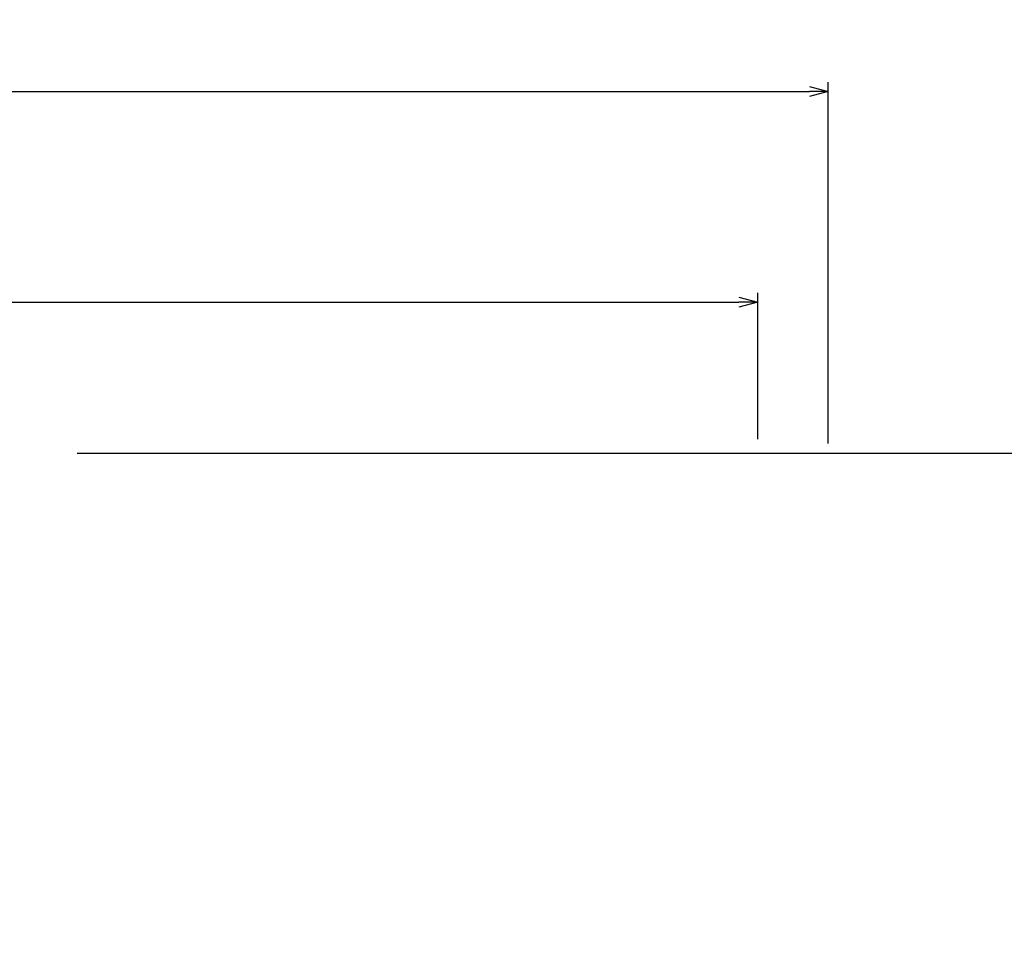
# Model space of a CAD drawing. Extents: x -1713 to -1335, y -2631 to -2379.
# Tile 10 of 11: x -1483 to -1405, y -2452 to -2379. Entities that reach past the tile are written whole.
import ezdxf

# ---------------------------------------------------------------- set-up
doc = ezdxf.new("R2010")
doc.units = 0
doc.header["$MEASUREMENT"] = 0
doc.layers.add('B_ANNO_DIM', color=7, linetype='Continuous', lineweight=18)
doc.styles.add('Annotative', font='calibri.ttf', dxfattribs={"height": 0.0625})
doc.styles.get("Standard").update_dxf_attribs({"font": 'calibri.ttf'})
doc.dimstyles.new('Annotative', dxfattribs={"dimscale": 0, "dimtxt": 0.0625, "dimasz": 0.0625, "dimexe": 0.03125, "dimexo": 0.03125, "dimgap": 0.03125, "dimtad": 1, "dimdec": 3, "dimzin": 3, "dimdsep": 46, "dimlunit": 4, "dimtxsty": 'Standard', "dimblk": 'OPEN30', "dimcen": 0.03125, "dimaunit": 1, "dimadec": 0, "dimazin": 3, "dimtfac": 0.75, "dimtdec": 3, "dimtofl": 0, "dimtmove": 0, "dimatfit": 3, "dimldrblk": 'OPEN30', "dimfxl": 1, "dimtfill": 1, "dimfrac": 1, "dimtolj": 1, "dimtzin": 0, "dimarcsym": 0})

# ---------------------------------------------------------------- blocks, each defined once
blk = doc.blocks.new('_Open30')
at = {"color": 0, "linetype": 'ByBlock', "lineweight": -2}
for p, q in [((-1, 0.268), (0, 0)), ((0, 0), (-1, -0.268)), ((0, 0), (-1, 0))]:
    blk.add_line(p, q, dxfattribs=at)
blk = doc.blocks.new('*D20')
at = {"layer": 'B_ANNO_DIM', "color": 0, "lineweight": -2, "transparency": 16777216}
for p, q in [((-1401.446, -2411.798), (-1401.446, -2407.436)), ((-1478.827, -2413.298), (-1400.696, -2413.298)), ((-1401.446, -2415.636), (-1401.446, -2417.136))]:
    blk.add_line(p, q, dxfattribs=at)
at = {"layer": 'Defpoints', "color": 0, "transparency": 16777216}
for p in [(-1479.577, -2413.298), (-1401.446, -2413.298), (-1401.446, -2414.136)]:
    blk.add_point(p, dxfattribs=at)
at = {"layer": 'B_ANNO_DIM', "color": 0, "lineweight": -2, "transparency": 16777216, "xscale": 1.5, "yscale": 1.5, "zscale": 1.5}
for p, rotation in [((-1401.446, -2413.298), 270), ((-1401.446, -2414.136), 90)]:
    blk.add_blockref('_Open30', p, dxfattribs=dict(at, rotation=rotation))
blk = doc.blocks.new('*D60')
at = {"layer": 'B_ANNO_DIM', "color": 0, "lineweight": -2, "transparency": 16777216}
for p, q in [((202.973, 236.875), (202.973, 247.007)), ((294.601, 218.077), (294.601, 247.007)), ((204.473, 246.257), (293.101, 246.257)), ((202.973, 218.276), (202.973, 235.375))]:
    blk.add_line(p, q, dxfattribs=at)
at = {"layer": 'Defpoints', "color": 0, "transparency": 16777216}
for p in [(294.601, 246.257), (202.973, 217.526), (294.601, 217.327)]:
    blk.add_point(p, dxfattribs=at)
at = {"layer": 'B_ANNO_DIM', "color": 0, "lineweight": -2, "transparency": 16777216, "xscale": 1.5, "yscale": 1.5, "zscale": 1.5, "rotation": 180}
blk.add_blockref('_Open30', (202.973, 246.257), dxfattribs=at)
at = {"layer": 'B_ANNO_DIM', "color": 0, "lineweight": -2, "transparency": 16777216, "xscale": 1.5, "yscale": 1.5, "zscale": 1.5}
blk.add_blockref('_Open30', (294.601, 246.257), dxfattribs=at)
blk = doc.blocks.new('*D51')
at = {"layer": 'B_ANNO_DIM', "color": 0, "lineweight": -2, "transparency": 16777216}
for p, q in [((-1505.471, -2411.21), (-1505.471, -2400.455)), ((-1424.371, -2412.171), (-1424.371, -2400.455)), ((-1503.971, -2401.205), (-1425.871, -2401.205))]:
    blk.add_line(p, q, dxfattribs=at)
at = {"layer": 'Defpoints', "color": 0, "transparency": 16777216}
for p in [(-1424.371, -2401.205), (-1505.471, -2411.96), (-1424.371, -2412.921)]:
    blk.add_point(p, dxfattribs=at)
at = {"layer": 'B_ANNO_DIM', "color": 0, "lineweight": -2, "transparency": 16777216, "xscale": 1.5, "yscale": 1.5, "zscale": 1.5, "rotation": 180}
blk.add_blockref('_Open30', (-1505.471, -2401.205), dxfattribs=at)
at = {"layer": 'B_ANNO_DIM', "color": 0, "lineweight": -2, "transparency": 16777216, "xscale": 1.5, "yscale": 1.5, "zscale": 1.5}
blk.add_blockref('_Open30', (-1424.371, -2401.205), dxfattribs=at)
blk = doc.blocks.new('INS_JTMODCVR3_BASE')
at = {"layer": 'B_ANNO_DIM', "style": 'Annotative'}
for tag, p in [('DIM1', (77.4049, 246.5712)), ('DIM3', (244.8714, 246.5712)), ('DIM4', (214.0541, 193.115))]:
    blk.add_attdef(tag, p, '', height=1.5, dxfattribs=at)
for tag, p in [('DIM2', (144.7487, 219.4323)), ('DIM5', (313.8477, 219.2535))]:
    blk.add_attdef(tag, p, '', height=1.5, rotation=90, dxfattribs=at)
at = {"layer": 'B_ANNO_DIM'}
dim = blk.add_linear_dim(base=(294.6008, 246.2573), p1=(202.9728, 217.5264), p2=(294.6008, 217.3271), text=' ', dimstyle='Annotative', override={"dimlfac": 0.666}, dxfattribs=at)
dim.commit()
dim.dimension.update_dxf_attribs({"geometry": '*D60', "text_midpoint": (248.5936, 246.2573), "dimtype": 160})
dim = blk.add_linear_dim(base=(288.9498, 229.3971), p1=(207.8498, 218.6424), p2=(288.9498, 217.682), text=' ', dimstyle='Annotative', dxfattribs=at)
dim.commit()
dim.dimension.update_dxf_attribs({"geometry": '*D51', "text_midpoint": (248.3998, 229.3971), "insert": (1713.3208, 2630.6026)})
dim = blk.add_linear_dim(base=(311.8746, 217.3048), p1=(311.8746, 216.4669), p2=(233.7433, 217.3048), angle=90, text=' ', dimstyle='Annotative', dxfattribs=at)
dim.commit()
dim.dimension.update_dxf_attribs({"geometry": '*D20', "text_midpoint": (311.8746, 222.4167), "dimtype": 128, "insert": (1713.3208, 2630.6026)})

msp = doc.modelspace()

# ---------------------------------------------------------------- block references
msp.add_blockref('INS_JTMODCVR3_BASE', (-1713.321, -2630.603))

doc.saveas('drawing.dxf')
